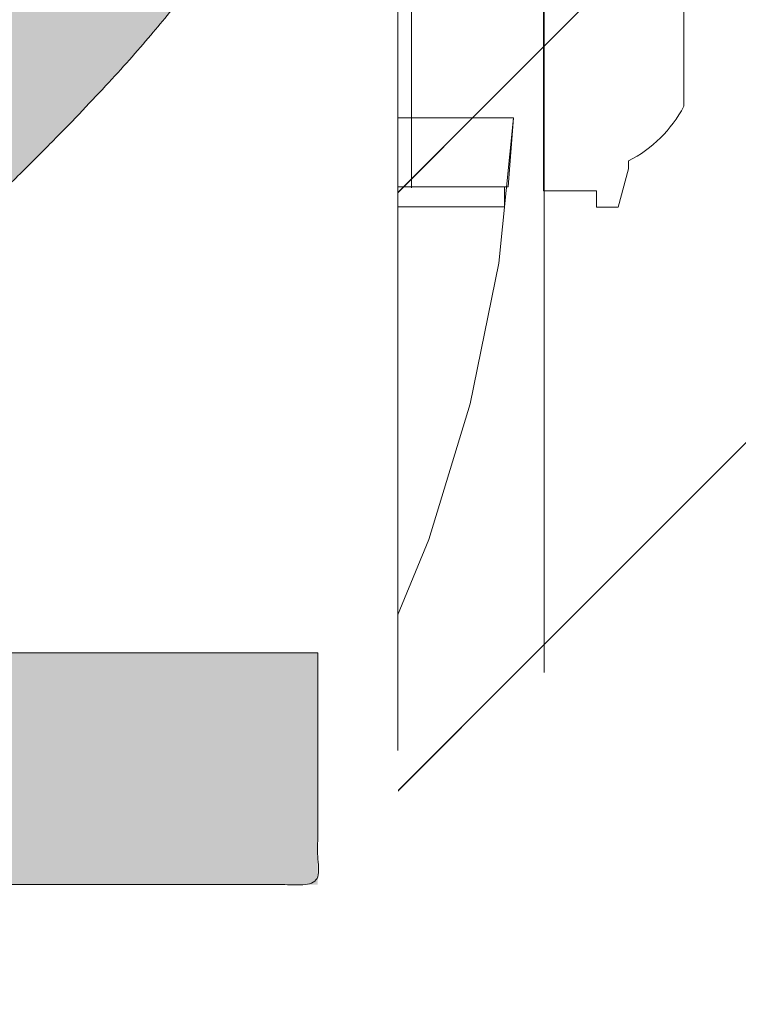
# Model space of a CAD drawing. Header units: inches. Extents: x -416 to -272, y -73 to 47.
# Tile 13 of 206: x -405.27 to -404.2, y -23.25 to -21.79. Entities that reach past the tile are written whole.
import ezdxf

# ---------------------------------------------------------------- set-up
doc = ezdxf.new("R2010")
doc.units = ezdxf.units.IN
doc.header["$LTSCALE"] = 32
doc.header["$MEASUREMENT"] = 0
doc.linetypes.add('Dash Style-1', pattern=[0.083328, 0.041656, -0.041672])
for name, color, linetype, lineweight in [('Black', 7, 'Continuous', 18), ('DashLine', 7, 'Continuous', 13), ('DashLineFill', 7, 'Dash Style-1', 13), ('Drawing', 7, 'Continuous', 18), ('Metal-DeskStructure', 7, 'Continuous', 13), ('None', 7, 'Continuous', 18), ('Plastic-BracketCover', 7, 'Continuous', 13), ('SolidLine', 7, 'Continuous', 15), ('Wood_1-H', 7, 'Continuous', 13)]:
    doc.layers.add(name, color=color, linetype=linetype, lineweight=lineweight)
pattern_1 = [(45, (0, 0), (-1.61301565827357, 1.935715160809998), []), (45, (-1.0608, 1.0608), (-0.4723460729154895, 0.4167612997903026), [])]

# ---------------------------------------------------------------- blocks, each defined once
blk = doc.blocks.new('Group-45')
at = {"layer": 'Plastic-BracketCover', "color": 7}
for points, knots in [([(1.38164285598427, 0.884128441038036), (1.463766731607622, 0.884128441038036), (1.549581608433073, 0.884128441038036), (1.553272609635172, 0.8804374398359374), (1.555118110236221, 0.8730554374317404), (1.55696180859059, 0.8619824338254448), (1.55696180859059, 0.8453729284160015), (1.555118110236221, 0.8342999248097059), (1.553272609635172, 0.8269179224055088), (1.549581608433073, 0.8232269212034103), (1.463766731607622, 0.8232269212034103), (1.38164285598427, 0.8232269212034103), (1.255227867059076, 0.7604808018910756), (1.128812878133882, 0.6977346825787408), (1.119585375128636, 0.6940436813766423), (1.112203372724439, 0.692198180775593), (1.106666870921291, 0.6958891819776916), (1.104821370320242, 0.7106531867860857), (1.104821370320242, 0.7327991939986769), (1.106666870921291, 0.7457176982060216), (1.10851237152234, 0.7530997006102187), (1.114048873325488, 0.7567907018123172), (1.117739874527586, 0.7586362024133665), (1.181408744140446, 0.789086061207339), (1.245077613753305, 0.8195359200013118), (1.263532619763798, 0.8287634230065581), (1.304133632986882, 0.8453729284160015), (1.324432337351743, 0.8546004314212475), (1.324432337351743, 0.8555231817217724), (1.324432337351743, 0.856445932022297), (1.28383402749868, 0.871209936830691), (1.246923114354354, 0.8896649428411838), (1.18233149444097, 0.9201148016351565), (1.117739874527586, 0.9505646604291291), (1.114048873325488, 0.9524101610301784), (1.10851237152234, 0.9561011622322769), (1.106666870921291, 0.963483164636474), (1.104821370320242, 0.9745561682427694), (1.104821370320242, 0.9967021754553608), (1.107589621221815, 1.016079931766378), (1.121430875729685, 1.013311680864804), (1.128812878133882, 1.009620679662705), (1.255227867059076, 0.9468745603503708), (1.38164285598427, 0.884128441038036)], [0, 0, 0, 0.05246714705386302, 0.05482524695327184, 0.05718334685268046, 0.05954144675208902, 0.06189954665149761, 0.06484717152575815, 0.06779479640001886, 0.07074242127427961, 0.07369004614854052, 0.1392739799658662, 0.1392739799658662, 0.251980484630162, 0.251980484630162, 0.259917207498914, 0.267853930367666, 0.2757906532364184, 0.2837273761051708, 0.2916640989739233, 0.2996008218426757, 0.307537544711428, 0.31547426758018, 0.31547426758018, 0.4512108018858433, 0.4512108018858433, 0.4908944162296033, 0.5305780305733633, 0.5305780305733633, 0.5322202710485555, 0.5322202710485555, 0.6091019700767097, 0.6091019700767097, 0.7421406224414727, 0.7421406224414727, 0.7498287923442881, 0.7575169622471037, 0.7652051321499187, 0.7728933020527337, 0.7836567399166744, 0.8051836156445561, 0.8159470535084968, 0.8159470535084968, 1, 1, 1]), ([(1.132503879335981, 0.670086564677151), (1.139885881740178, 0.670086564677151), (1.149113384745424, 0.6682410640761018), (1.154649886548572, 0.6645500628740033), (1.15834088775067, 0.6608590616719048), (1.15834088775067, 0.5759669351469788), (1.15834088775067, 0.4947658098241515), (1.23400551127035, 0.4947658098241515), (1.309670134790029, 0.4947658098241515), (1.309670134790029, 0.5722759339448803), (1.309670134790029, 0.6516315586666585), (1.313361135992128, 0.655322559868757), (1.318897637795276, 0.6590135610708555), (1.328123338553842, 0.6608590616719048), (1.341041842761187, 0.6608590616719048), (1.350269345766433, 0.6590135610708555), (1.355805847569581, 0.655322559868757), (1.359496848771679, 0.6516315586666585), (1.359496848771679, 0.5722759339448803), (1.359496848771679, 0.4947658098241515), (1.452693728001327, 0.4947658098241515), (1.547736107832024, 0.4947658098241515), (1.553272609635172, 0.4910766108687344), (1.555118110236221, 0.4836946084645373), (1.55696180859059, 0.4726216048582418), (1.55696180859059, 0.4560120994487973), (1.555118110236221, 0.4449390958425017), (1.553272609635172, 0.4375570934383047), (1.547736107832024, 0.4338660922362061), (1.338274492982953, 0.4338660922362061), (1.117739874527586, 0.4338660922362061), (1.106666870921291, 0.4486300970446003), (1.106666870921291, 0.5565900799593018), (1.106666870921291, 0.6608590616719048), (1.11035787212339, 0.6645500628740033), (1.115894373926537, 0.6682410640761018), (1.126967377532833, 0.670086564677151), (1.132503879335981, 0.670086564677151)], [0, 0, 0, 0.005581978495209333, 0.01116395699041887, 0.0167459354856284, 0.02232791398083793, 0.1451300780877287, 0.1451300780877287, 0.2595592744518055, 0.2595592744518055, 0.3767794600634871, 0.3795704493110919, 0.3823614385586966, 0.3851524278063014, 0.3879434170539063, 0.3900366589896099, 0.3921299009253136, 0.3942231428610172, 0.3963163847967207, 0.4842315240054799, 0.4842315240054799, 0.5899392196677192, 0.5920324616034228, 0.5941257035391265, 0.5962189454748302, 0.598312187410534, 0.5999867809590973, 0.6016613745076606, 0.6033359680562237, 0.6050105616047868, 0.7933998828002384, 0.80512203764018, 0.8168441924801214, 0.9765556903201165, 0.9824167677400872, 0.988277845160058, 0.994138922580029, 1, 1, 1]), ([(1.237695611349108, 0.3644410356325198), (1.272760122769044, 0.3644410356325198), (1.326277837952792, 0.3422950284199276), (1.363187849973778, 0.3016940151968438), (1.385333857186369, 0.2426397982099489), (1.385333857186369, 0.1752790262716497), (1.385333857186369, 0.1503647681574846), (1.465612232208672, 0.1503647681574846), (1.549581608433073, 0.1503647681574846), (1.553272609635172, 0.1466755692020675), (1.555118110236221, 0.1392935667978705), (1.55696180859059, 0.1282205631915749), (1.55696180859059, 0.1116110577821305), (1.555118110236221, 0.1005380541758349), (1.553272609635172, 0.09315605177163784), (1.549581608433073, 0.08946505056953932), (1.339197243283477, 0.08946505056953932), (1.119585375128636, 0.08946505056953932), (1.106666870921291, 0.1042290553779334), (1.106666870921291, 0.161438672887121), (1.106666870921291, 0.2241847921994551), (1.11035787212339, 0.2500218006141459), (1.117739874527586, 0.2869300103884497), (1.139885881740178, 0.3238400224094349), (1.171259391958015, 0.3515225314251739), (1.213704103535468, 0.3644410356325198), (1.237695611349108, 0.3644410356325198)], [0, 0, 0, 0.06626756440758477, 0.13253512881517, 0.1988026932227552, 0.2650702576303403, 0.3039664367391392, 0.3039664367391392, 0.4292971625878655, 0.4350595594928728, 0.4408219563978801, 0.4465843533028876, 0.4523467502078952, 0.456956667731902, 0.4615665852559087, 0.4661765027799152, 0.4707864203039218, 0.728938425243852, 0.745073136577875, 0.7612078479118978, 0.8451067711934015, 0.8709223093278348, 0.8967378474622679, 0.922553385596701, 0.948368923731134, 0.9741844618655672, 1, 1, 1]), ([(1.243232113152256, 0.3016940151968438), (1.215549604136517, 0.3016940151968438), (1.178641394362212, 0.2813935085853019), (1.162031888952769, 0.2518673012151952), (1.156495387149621, 0.2204937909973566), (1.156495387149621, 0.1771245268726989), (1.156495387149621, 0.1503647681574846), (1.24600036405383, 0.1503647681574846), (1.335505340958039, 0.1503647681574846), (1.335505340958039, 0.1771245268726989), (1.335505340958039, 0.2297212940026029), (1.322586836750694, 0.2666295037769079), (1.296751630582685, 0.2906210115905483), (1.263532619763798, 0.3016940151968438), (1.243232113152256, 0.3016940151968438)], [0, 0, 0, 0.05309765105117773, 0.1061953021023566, 0.1592929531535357, 0.2123906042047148, 0.29793681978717, 0.29793681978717, 0.5840684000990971, 0.5840684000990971, 0.6696146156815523, 0.7522109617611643, 0.8348073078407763, 0.917403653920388, 1, 1, 1]), ([(1.545890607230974, 0.02645157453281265), (1.549581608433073, 0.02645157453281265), (1.553272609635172, 0.02460607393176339), (1.555118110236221, 0.01722587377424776), (1.55696180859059, 0.004307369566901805), (1.55696180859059, -0.01414763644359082), (1.555118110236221, -0.02522064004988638), (1.553272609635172, -0.03260264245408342), (1.547736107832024, -0.03629364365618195), (1.542199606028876, -0.03813914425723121), (1.489603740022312, -0.05843965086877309), (1.437007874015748, -0.07874015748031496), (1.418552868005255, -0.08612215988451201), (1.389024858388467, -0.1008843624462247), (1.366878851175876, -0.1230303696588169), (1.355805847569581, -0.1525583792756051), (1.355805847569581, -0.1922366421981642), (1.355805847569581, -0.2116143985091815), (1.450848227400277, -0.2116143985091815), (1.549581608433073, -0.2116143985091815), (1.553272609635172, -0.2153035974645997), (1.555118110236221, -0.2226855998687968), (1.55696180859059, -0.2337586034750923), (1.55696180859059, -0.2503681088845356), (1.555118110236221, -0.2614411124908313), (1.553272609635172, -0.2688231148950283), (1.549581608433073, -0.2725141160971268), (1.338274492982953, -0.2725141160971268), (1.117739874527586, -0.2725141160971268), (1.106666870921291, -0.2577501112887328), (1.106666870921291, -0.202385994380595), (1.106666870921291, -0.137794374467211), (1.10851237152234, -0.1156483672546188), (1.11035787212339, -0.1064208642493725), (1.114048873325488, -0.08058565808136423), (1.13434937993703, -0.03998464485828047), (1.163877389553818, -0.01414763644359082), (1.202631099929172, 0.0006163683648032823), (1.246923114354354, 0.0006163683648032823), (1.28383312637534, -0.01230213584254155), (1.311515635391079, -0.03444814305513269), (1.329968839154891, -0.06766715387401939), (1.337350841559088, -0.08612215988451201), (1.342887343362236, -0.07504915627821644), (1.35765134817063, -0.05659415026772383), (1.377951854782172, -0.04183014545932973), (1.405634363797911, -0.0289116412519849), (1.422243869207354, -0.02152963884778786), (1.471148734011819, -0.001229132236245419), (1.520053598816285, 0.01907137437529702), (1.532972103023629, 0.02460607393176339), (1.544045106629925, 0.02645157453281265), (1.545890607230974, 0.02645157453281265)], [0, 0, 0, 0.004017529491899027, 0.008035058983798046, 0.01205258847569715, 0.01607011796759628, 0.02008764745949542, 0.02410517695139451, 0.02812270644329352, 0.03214023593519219, 0.03214023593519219, 0.07095094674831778, 0.07095094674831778, 0.08463415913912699, 0.09831737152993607, 0.1120005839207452, 0.1256837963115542, 0.138745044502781, 0.138745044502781, 0.202806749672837, 0.2052946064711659, 0.2077824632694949, 0.2102703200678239, 0.2127581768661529, 0.2147484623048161, 0.2167387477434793, 0.2187290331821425, 0.2207193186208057, 0.3326714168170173, 0.3396374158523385, 0.3466034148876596, 0.3918815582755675, 0.4075550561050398, 0.4232285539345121, 0.4232285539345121, 0.4666960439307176, 0.5101635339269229, 0.553631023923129, 0.5970985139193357, 0.640566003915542, 0.6840334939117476, 0.7275009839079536, 0.7709684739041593, 0.7709684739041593, 0.7980418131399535, 0.8251151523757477, 0.8521884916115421, 0.8792618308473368, 0.8792618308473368, 0.958132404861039, 0.958132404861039, 0.9790662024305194, 1, 1, 1]), ([(1.232159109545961, -0.06213065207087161), (1.204476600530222, -0.06213065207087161), (1.169413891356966, -0.08612215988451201), (1.160186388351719, -0.1138028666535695), (1.15834088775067, -0.1230303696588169), (1.156495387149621, -0.1451763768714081), (1.156495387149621, -0.1867001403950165), (1.156495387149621, -0.2116143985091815), (1.2321600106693, -0.2116143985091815), (1.30782463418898, -0.2116143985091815), (1.30782463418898, -0.183009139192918), (1.30782463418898, -0.130412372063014), (1.296751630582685, -0.09719336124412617), (1.274605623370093, -0.07320365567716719), (1.246923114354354, -0.06213065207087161), (1.232159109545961, -0.06213065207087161)], [0, 0, 0, 0.1425152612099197, 0.2850305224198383, 0.2850305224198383, 0.3309930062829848, 0.3769554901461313, 0.4458992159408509, 0.4458992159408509, 0.6552813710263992, 0.6552813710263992, 0.7344389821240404, 0.8008292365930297, 0.8672194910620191, 0.9336097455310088, 1, 1, 1]), ([(1.425934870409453, -0.3398696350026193), (1.448079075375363, -0.3398696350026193), (1.483143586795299, -0.3509408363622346), (1.512671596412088, -0.3693958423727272), (1.532972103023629, -0.3970783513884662), (1.555118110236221, -0.4469059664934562), (1.555118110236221, -0.5539431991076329), (1.555118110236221, -0.6203803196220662), (1.544045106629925, -0.6351443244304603), (1.330892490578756, -0.6351443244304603), (1.117739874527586, -0.6351443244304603), (1.106666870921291, -0.6203803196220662), (1.106666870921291, -0.5622479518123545), (1.106666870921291, -0.4708965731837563), (1.123276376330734, -0.4192243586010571), (1.150958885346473, -0.3860053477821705), (1.193405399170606, -0.3675503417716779), (1.235850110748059, -0.3675503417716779), (1.265378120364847, -0.374932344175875), (1.289369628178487, -0.3896963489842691), (1.309670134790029, -0.4136878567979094), (1.315206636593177, -0.4266063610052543), (1.318897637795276, -0.4081513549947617), (1.337350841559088, -0.3767778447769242), (1.365033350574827, -0.3527863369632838), (1.403788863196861, -0.3398696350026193), (1.425934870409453, -0.3398696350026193)], [0, 0, 0, 0.03145524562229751, 0.062910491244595, 0.09436573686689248, 0.1258209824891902, 0.188731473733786, 0.2661585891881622, 0.2758371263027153, 0.2855156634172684, 0.4355309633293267, 0.4452095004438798, 0.4548880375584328, 0.5214267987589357, 0.5746587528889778, 0.6278907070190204, 0.6811226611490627, 0.7343546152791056, 0.7627468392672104, 0.7911390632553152, 0.8195312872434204, 0.8479235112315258, 0.8479235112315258, 0.8859426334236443, 0.9239617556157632, 0.9619808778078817, 1, 1, 1]), ([(1.429625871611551, -0.4026148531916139), (1.409325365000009, -0.4026148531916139), (1.379797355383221, -0.4155333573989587), (1.359496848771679, -0.4395248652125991), (1.348423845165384, -0.4764330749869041), (1.348423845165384, -0.5401028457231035), (1.348423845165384, -0.5760901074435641), (1.426856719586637, -0.5760901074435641), (1.505289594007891, -0.5760901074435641), (1.505289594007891, -0.5327208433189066), (1.505289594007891, -0.4487514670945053), (1.477607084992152, -0.4155333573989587), (1.448079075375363, -0.4026148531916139), (1.429625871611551, -0.4026148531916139)], [0, 0, 0, 0.07915587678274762, 0.1583117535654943, 0.2374676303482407, 0.3166235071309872, 0.4195261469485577, 0.4195261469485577, 0.6437985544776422, 0.6437985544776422, 0.7678094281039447, 0.8839047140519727, 0.9419523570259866, 1, 1, 1]), ([(1.226622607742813, -0.4284518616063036), (1.210013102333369, -0.4284518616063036), (1.18417789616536, -0.4376793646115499), (1.165722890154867, -0.4579798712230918), (1.156495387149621, -0.4893515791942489), (1.156495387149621, -0.5447165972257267), (1.156495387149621, -0.5760901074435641), (1.228469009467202, -0.5760901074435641), (1.300442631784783, -0.5760901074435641), (1.300442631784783, -0.5419483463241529), (1.300442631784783, -0.4856605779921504), (1.289369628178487, -0.4561343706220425), (1.269069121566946, -0.4376793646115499), (1.241386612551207, -0.4284518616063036), (1.226622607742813, -0.4284518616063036)], [0, 0, 0, 0.07449877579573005, 0.1489975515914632, 0.223496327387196, 0.2979951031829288, 0.3954165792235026, 0.3954165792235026, 0.6189101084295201, 0.6189101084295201, 0.7249275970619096, 0.7936956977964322, 0.8624637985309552, 0.9312318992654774, 1, 1, 1]), ([(1.53112660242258, -0.7109774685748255), (1.538508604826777, -0.7109774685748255), (1.552349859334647, -0.7137457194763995), (1.555118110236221, -0.7220504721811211), (1.555118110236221, -0.841083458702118), (1.555118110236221, -0.9601164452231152), (1.553272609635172, -0.9638074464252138), (1.547736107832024, -0.9674984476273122), (1.538508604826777, -0.9693439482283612), (1.525590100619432, -0.9693439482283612), (1.516362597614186, -0.9674984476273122), (1.510826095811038, -0.965652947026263), (1.50713509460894, -0.9601164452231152), (1.50713509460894, -0.9112115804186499), (1.50713509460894, -0.864152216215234), (1.337351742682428, -0.864152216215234), (1.167568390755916, -0.864152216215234), (1.193404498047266, -0.9075205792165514), (1.219240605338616, -0.9508889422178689), (1.221086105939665, -0.9564254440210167), (1.222931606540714, -0.965652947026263), (1.219240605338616, -0.9693439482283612), (1.20816760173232, -0.9711894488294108), (1.195712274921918, -0.9711894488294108), (1.186023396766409, -0.9711894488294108), (1.180486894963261, -0.9693439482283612), (1.176795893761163, -0.965652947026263), (1.174950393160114, -0.9619619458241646), (1.141731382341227, -0.9102888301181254), (1.10851237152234, -0.8586157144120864), (1.106666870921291, -0.8567702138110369), (1.106666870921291, -0.8530792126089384), (1.104821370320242, -0.8475427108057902), (1.104821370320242, -0.8304718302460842), (1.104821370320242, -0.8124781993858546), (1.10851237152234, -0.8069416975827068), (1.112203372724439, -0.8050961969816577), (1.310591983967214, -0.8050961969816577), (1.50713509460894, -0.8050961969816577), (1.50713509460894, -0.7644960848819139), (1.50713509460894, -0.7202049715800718), (1.510826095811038, -0.7165139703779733), (1.516362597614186, -0.7128229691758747), (1.525590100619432, -0.7109774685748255), (1.53112660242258, -0.7109774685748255)], [0, 0, 0, 0.002610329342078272, 0.007830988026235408, 0.01044131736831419, 0.1761946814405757, 0.1788050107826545, 0.181415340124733, 0.1840256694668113, 0.1866359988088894, 0.1885937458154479, 0.1905514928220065, 0.192509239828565, 0.1944669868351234, 0.2443885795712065, 0.2443885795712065, 0.4244984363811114, 0.4244984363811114, 0.4780496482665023, 0.4780496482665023, 0.4842405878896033, 0.4904315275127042, 0.4966224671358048, 0.5028134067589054, 0.5070707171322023, 0.5109409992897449, 0.5148112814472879, 0.5186815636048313, 0.5186815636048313, 0.5762947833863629, 0.5762947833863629, 0.5787425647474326, 0.5811903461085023, 0.5836381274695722, 0.5902471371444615, 0.5931844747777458, 0.5961218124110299, 0.5990591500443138, 0.9118813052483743, 0.9118813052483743, 0.9765012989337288, 0.9823759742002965, 0.9882506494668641, 0.9941253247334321, 1, 1, 1])]:
    blk.add_open_spline(points, degree=2, knots=knots, dxfattribs=at)
blk = doc.blocks.new('1BRPFY-Leg_Plate (2D)')
at = {"layer": 'DashLineFill', "linetype": 'Continuous', "lineweight": 13}
h = blk.add_hatch(dxfattribs=at)
h.set_pattern_fill('Steel', color=253, style=0, pattern_type=2)
h.set_pattern_definition(pattern_1)
edge = h.paths.add_edge_path()
edge.add_arc((-1.704724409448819, 1.704724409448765), 0.1259842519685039, 90, 180, ccw=False)
edge.add_line((-1.704724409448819, 1.830708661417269), (1.704724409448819, 1.830708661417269))
edge.add_arc((1.704724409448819, 1.704724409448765), 0.1259842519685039, 0, 90, ccw=False)
edge.add_line((1.830708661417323, 1.704724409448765), (1.830708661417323, -1.704724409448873))
edge.add_arc((1.704724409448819, -1.704724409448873), 0.125984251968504, -89.99999999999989, 1.1368683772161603e-13, ccw=False)
edge.add_line((1.704724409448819, -1.830708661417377), (-1.704724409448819, -1.830708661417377))
edge.add_arc((-1.704724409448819, -1.704724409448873), 0.125984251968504, 180, 269.99999999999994, ccw=False)
edge.add_line((-1.830708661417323, -1.704724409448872), (-1.830708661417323, 1.704724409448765))
at = {"layer": 'DashLineFill', "flags": 128}
blk.add_lwpolyline([(-1.830708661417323, 1.704724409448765, -0.414213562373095), (-1.704724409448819, 1.830708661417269), (1.704724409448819, 1.830708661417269, -0.414213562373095), (1.830708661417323, 1.704724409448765), (1.830708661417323, -1.704724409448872, -0.414213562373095), (1.704724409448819, -1.830708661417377), (-1.704724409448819, -1.830708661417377, -0.414213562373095), (-1.830708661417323, -1.704724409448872)], format="xyb", close=True, dxfattribs=at)
at = {"layer": 'Plastic-BracketCover', "color": 7}
blk.add_blockref('Group-45', (0, 0), dxfattribs=at)
blk = doc.blocks.new('1BRPX8-Util_Bkt_Lg-F (2D)')
at = {"layer": 'DashLineFill', "linetype": 'Continuous', "lineweight": 13}
h = blk.add_hatch(dxfattribs=at)
h.set_pattern_fill('Steel', color=253, style=0, pattern_type=2)
h.set_pattern_definition(pattern_1)
edge = h.paths.add_edge_path()
edge.add_line((-4.468503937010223, 7.539370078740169), (-2.421259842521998, 7.539370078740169))
edge.add_line((-2.421259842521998, 7.539370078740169), (-2.421259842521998, 7.917322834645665))
edge.add_arc((-2.303149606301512, 7.91732283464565), 0.1181102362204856, 90.0000000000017, 179.9999999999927, ccw=False)
edge.add_line((-2.303149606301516, 8.035433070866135), (2.303149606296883, 8.035433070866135))
edge.add_arc((2.30314960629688, 7.917322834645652), 0.1181102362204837, 6.423306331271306e-12, 89.99999999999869, ccw=False)
edge.add_line((2.421259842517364, 7.917322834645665), (2.421259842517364, 7.539370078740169))
edge.add_line((2.421259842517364, 7.539370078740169), (4.46850393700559, 7.539370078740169))
edge.add_line((4.46850393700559, 7.539370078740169), (4.46850393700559, 7.405511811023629))
edge.add_line((4.46850393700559, 7.405511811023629), (3.129921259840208, 7.405511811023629))
edge.add_line((3.129921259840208, 7.405511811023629), (3.129921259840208, -2.011811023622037))
edge.add_line((3.129921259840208, -2.011811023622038), (4.46850393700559, -2.011811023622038))
edge.add_line((4.46850393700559, -2.011811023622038), (4.46850393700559, -2.145669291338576))
edge.add_line((4.46850393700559, -2.145669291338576), (2.421259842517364, -2.145669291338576))
edge.add_line((2.421259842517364, -2.145669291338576), (2.421259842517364, -2.523622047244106))
edge.add_arc((2.303149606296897, -2.523622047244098), 0.1181102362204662, 269.9999999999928, 359.9999999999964, ccw=False)
edge.add_line((2.303149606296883, -2.641732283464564), (-2.303149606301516, -2.641732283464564))
edge.add_arc((-2.303149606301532, -2.523622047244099), 0.1181102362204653, 180.0000000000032, 270.0000000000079, ccw=False)
edge.add_line((-2.421259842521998, -2.523622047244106), (-2.421259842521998, -2.145669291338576))
edge.add_line((-2.421259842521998, -2.145669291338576), (-4.468503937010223, -2.145669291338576))
edge.add_line((-4.468503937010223, -2.145669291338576), (-4.468503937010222, -2.011811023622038))
edge.add_line((-4.468503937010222, -2.011811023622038), (-3.129921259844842, -2.011811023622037))
edge.add_line((-3.129921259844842, -2.011811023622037), (-3.129921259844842, 7.405511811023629))
edge.add_line((-3.129921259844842, 7.405511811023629), (-4.468503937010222, 7.405511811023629))
edge.add_line((-4.468503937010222, 7.405511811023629), (-4.468503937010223, 7.539370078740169))
blk = doc.blocks.new('Slate-LegBrace (2D)')
at = {"layer": 'DashLineFill', "linetype": 'Continuous', "lineweight": 13}
h = blk.add_hatch(dxfattribs=at)
h.set_pattern_fill('Steel', color=253, style=0, pattern_type=2)
h.set_pattern_definition(pattern_1)
h.paths.add_polyline_path([(1.477721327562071, -0.2676096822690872), (1.477721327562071, -0.2375137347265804), (1.672015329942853, -0.2375137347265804), (1.672015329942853, -0.02575645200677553), (1.675765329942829, -0.02575645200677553), (1.675765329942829, 0.7034311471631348), (1.734820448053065, 0.762486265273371), (1.929210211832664, 0.762486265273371), (1.988265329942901, 0.7034311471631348), (1.988265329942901, -0.02575645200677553), (1.992015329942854, -0.02575645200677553), (1.992015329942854, -0.2375137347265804), (2.186309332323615, -0.2375137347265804), (2.186309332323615, -0.2676096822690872)])
h = blk.add_hatch(dxfattribs=at)
h.set_pattern_fill('Steel', color=253, style=0, pattern_type=2)
h.set_pattern_definition(pattern_1)
edge = h.paths.add_edge_path()
edge.add_line((-2.199587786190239, -0.1351515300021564), (-1.374775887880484, -0.1351515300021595))
edge.add_arc((3.774758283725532e-15, -0.01355418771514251), 1.380142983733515, 185.0545920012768, 354.9454079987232)
edge.add_line((1.374775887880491, -0.13515153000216), (2.199718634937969, -0.1351515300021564))
edge.add_arc((6.542437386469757e-05, -0.01705725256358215), 2.202821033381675, 183.0731271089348, 356.92687289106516, ccw=False)
h = blk.add_hatch(dxfattribs=at)
h.set_pattern_fill('Steel', color=253, style=0, pattern_type=2)
h.set_pattern_definition(pattern_1)
edge = h.paths.add_edge_path()
edge.add_line((2.191696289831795, -0.2375138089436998), (1.463739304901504, -0.2375137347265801))
edge.add_arc((-6.542437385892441e-05, -0.01704129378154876), 1.480314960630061, 188.5652811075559, 351.4347188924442, ccw=False)
edge.add_line((-1.463870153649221, -0.2375137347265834), (-2.191827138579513, -0.2375138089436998))
edge.add_line((-2.191827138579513, -0.2375138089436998), (-2.199718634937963, -0.1351515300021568))
edge.add_line((-2.199718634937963, -0.1351515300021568), (-1.374775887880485, -0.1351515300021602))
edge.add_arc((2.886579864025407e-15, -0.01355418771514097), 1.380142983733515, 185.0545920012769, 354.9454079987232)
edge.add_line((1.37477588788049, -0.1351515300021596), (2.199587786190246, -0.1351515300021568))
edge.add_line((2.199587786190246, -0.1351515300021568), (2.191696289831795, -0.2375138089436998))
h = blk.add_hatch(dxfattribs=at)
h.set_pattern_fill('Steel', color=253, style=0, pattern_type=2)
h.set_pattern_definition(pattern_1)
h.paths.add_polyline_path([(1.738774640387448, -0.9363963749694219), (1.747067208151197, -0.9368037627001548), (1.755279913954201, -0.9380220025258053), (1.763333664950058, -0.940039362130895), (1.771150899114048, -0.9428364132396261), (1.778656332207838, -0.9463862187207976), (1.785777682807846, -0.9506545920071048), (1.79244636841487, -0.9556004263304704), (1.798598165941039, -0.9611760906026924), (1.804173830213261, -0.9673278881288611), (1.809119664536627, -0.9739965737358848), (1.813388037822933, -0.9811179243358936), (1.816937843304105, -0.9886233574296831), (1.819734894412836, -0.9964405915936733), (1.821752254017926, -1.00449434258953), (1.822970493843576, -1.012707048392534), (1.823377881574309, -1.020999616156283), (1.822970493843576, -1.029292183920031), (1.821752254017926, -1.037504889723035), (1.819734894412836, -1.045558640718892), (1.816937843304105, -1.053375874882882), (1.813388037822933, -1.060881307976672), (1.809119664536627, -1.06800265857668), (1.804173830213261, -1.074671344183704), (1.798598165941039, -1.080823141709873), (1.79244636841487, -1.086398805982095), (1.785777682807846, -1.09134464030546), (1.778656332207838, -1.095613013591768), (1.771150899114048, -1.099162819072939), (1.763333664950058, -1.10195987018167), (1.755279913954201, -1.10397722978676), (1.747067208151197, -1.10519546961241), (1.738774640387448, -1.105602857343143), (1.7304820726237, -1.10519546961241), (1.722269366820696, -1.10397722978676), (1.714215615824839, -1.10195987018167), (1.706398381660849, -1.099162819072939), (1.698892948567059, -1.095613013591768), (1.691771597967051, -1.09134464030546), (1.685102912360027, -1.086398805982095), (1.678951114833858, -1.080823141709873), (1.673375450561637, -1.074671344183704), (1.668429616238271, -1.06800265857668), (1.664161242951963, -1.060881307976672), (1.660611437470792, -1.053375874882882), (1.657814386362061, -1.045558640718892), (1.655797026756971, -1.037504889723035), (1.654578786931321, -1.029292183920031), (1.654171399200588, -1.020999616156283), (1.654578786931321, -1.012707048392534), (1.655797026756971, -1.00449434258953), (1.657814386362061, -0.9964405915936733), (1.660611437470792, -0.9886233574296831), (1.664161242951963, -0.9811179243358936), (1.668429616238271, -0.9739965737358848), (1.673375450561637, -0.9673278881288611), (1.678951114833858, -0.9611760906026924), (1.685102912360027, -0.9556004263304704), (1.691771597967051, -0.9506545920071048), (1.698892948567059, -0.9463862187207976), (1.706398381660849, -0.9428364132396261), (1.714215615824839, -0.940039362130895), (1.722269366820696, -0.9380220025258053), (1.7304820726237, -0.9368037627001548)])
at = {"layer": 'DashLineFill', "flags": 128}
for points in [[(1.477721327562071, -0.2676096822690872), (1.477721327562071, -0.2375137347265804), (1.672015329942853, -0.2375137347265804), (1.672015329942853, -0.02575645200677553), (1.675765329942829, -0.02575645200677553), (1.675765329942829, 0.7034311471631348), (1.734820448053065, 0.762486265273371), (1.929210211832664, 0.762486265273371), (1.988265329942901, 0.7034311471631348), (1.988265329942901, -0.02575645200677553), (1.992015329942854, -0.02575645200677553), (1.992015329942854, -0.2375137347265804), (2.186309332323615, -0.2375137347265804), (2.186309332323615, -0.2676096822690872)], [(1.738774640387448, -0.9363963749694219), (1.747067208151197, -0.9368037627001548), (1.755279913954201, -0.9380220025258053), (1.763333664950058, -0.940039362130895), (1.771150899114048, -0.9428364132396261), (1.778656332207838, -0.9463862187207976), (1.785777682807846, -0.9506545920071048), (1.79244636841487, -0.9556004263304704), (1.798598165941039, -0.9611760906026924), (1.804173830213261, -0.9673278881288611), (1.809119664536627, -0.9739965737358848), (1.813388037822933, -0.9811179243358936), (1.816937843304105, -0.9886233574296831), (1.819734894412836, -0.9964405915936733), (1.821752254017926, -1.00449434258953), (1.822970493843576, -1.012707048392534), (1.823377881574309, -1.020999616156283), (1.822970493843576, -1.029292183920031), (1.821752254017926, -1.037504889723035), (1.819734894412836, -1.045558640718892), (1.816937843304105, -1.053375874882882), (1.813388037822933, -1.060881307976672), (1.809119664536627, -1.06800265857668), (1.804173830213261, -1.074671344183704), (1.798598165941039, -1.080823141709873), (1.79244636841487, -1.086398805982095), (1.785777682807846, -1.09134464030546), (1.778656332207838, -1.095613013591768), (1.771150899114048, -1.099162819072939), (1.763333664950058, -1.10195987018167), (1.755279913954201, -1.10397722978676), (1.747067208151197, -1.10519546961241), (1.738774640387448, -1.105602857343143), (1.7304820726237, -1.10519546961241), (1.722269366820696, -1.10397722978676), (1.714215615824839, -1.10195987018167), (1.706398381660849, -1.099162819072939), (1.698892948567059, -1.095613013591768), (1.691771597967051, -1.09134464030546), (1.685102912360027, -1.086398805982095), (1.678951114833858, -1.080823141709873), (1.673375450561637, -1.074671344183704), (1.668429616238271, -1.06800265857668), (1.664161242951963, -1.060881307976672), (1.660611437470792, -1.053375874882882), (1.657814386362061, -1.045558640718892), (1.655797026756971, -1.037504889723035), (1.654578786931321, -1.029292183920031), (1.654171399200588, -1.020999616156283), (1.654578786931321, -1.012707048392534), (1.655797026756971, -1.00449434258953), (1.657814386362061, -0.9964405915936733), (1.660611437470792, -0.9886233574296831), (1.664161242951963, -0.9811179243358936), (1.668429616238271, -0.9739965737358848), (1.673375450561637, -0.9673278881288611), (1.678951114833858, -0.9611760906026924), (1.685102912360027, -0.9556004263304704), (1.691771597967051, -0.9506545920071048), (1.698892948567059, -0.9463862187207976), (1.706398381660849, -0.9428364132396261), (1.714215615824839, -0.940039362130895), (1.722269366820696, -0.9380220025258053), (1.7304820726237, -0.9368037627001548)]]:
    blk.add_lwpolyline(points, close=True, dxfattribs=at)
for points in [[(2.191696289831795, -0.2375138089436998), (1.463739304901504, -0.2375137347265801, -0.860662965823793), (-1.463870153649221, -0.2375137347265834), (-2.191827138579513, -0.2375138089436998), (-2.199718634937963, -0.1351515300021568), (-1.374775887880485, -0.1351515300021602, 0.9154551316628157), (1.37477588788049, -0.1351515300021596), (2.199587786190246, -0.1351515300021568)], [(-2.199587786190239, -0.1351515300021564), (-1.374775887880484, -0.1351515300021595, 0.9154551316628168), (1.374775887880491, -0.13515153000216), (2.199718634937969, -0.1351515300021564, -0.9477524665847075)]]:
    blk.add_lwpolyline(points, format="xyb", close=True, dxfattribs=at)
blk = doc.blocks.new('TLLegSleeve (2D)')
at = {"layer": 'DashLineFill', "linetype": 'Continuous', "lineweight": 13}
h = blk.add_hatch(dxfattribs=at)
h.set_pattern_fill('Steel', color=253, style=0, pattern_type=2)
h.set_pattern_definition(pattern_1)
edge = h.paths.add_edge_path()
edge.add_line((1.08267716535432, 1.402343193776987), (1.08267716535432, 2.913385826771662))
edge.add_arc((-1.707523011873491e-13, 2.913385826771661), 1.08267716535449, 4.479377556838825e-14, 180)
edge.add_line((-1.082677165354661, 2.913385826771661), (-1.08267716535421, 1.402343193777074))
edge.add_arc((-1.332267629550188e-15, 2.886579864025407e-15), 1.771653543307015, 127.6698869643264, 412.330113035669)
edge.add_line((1.08267716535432, 1.402343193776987), (1.08267716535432, 1.402343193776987))
edge = h.paths.add_edge_path()
edge.add_arc((1.665334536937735e-15, 2.91338582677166), 0.7480314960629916, 0, 180, ccw=False)
edge.add_arc((1.665334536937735e-15, 2.91338582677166), 0.7480314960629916, 180, 360, ccw=False)
edge = h.paths.add_edge_path()
edge.add_arc((-1.723066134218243e-13, 9.149983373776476e-17), 1.437007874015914, 0, 180, ccw=False)
edge.add_arc((-1.723066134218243e-13, 5.70119602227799e-16), 1.437007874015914, 180, 360, ccw=False)
at = {"layer": 'DashLine', "color": 8, "flags": 128}
blk.add_lwpolyline([(0.6327836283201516, 1.527674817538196), (0.7794749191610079, 1.458295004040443), (0.9186594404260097, 1.374871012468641), (1.048996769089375, 1.278206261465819), (1.169231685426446, 1.169231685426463), (1.278206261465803, 1.048996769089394), (1.374871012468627, 0.9186594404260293), (1.458295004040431, 0.7794749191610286), (1.527674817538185, 0.6327836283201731), (1.582342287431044, 0.4799982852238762), (1.621770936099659, 0.3225902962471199), (1.64558104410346, 0.1620755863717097), (1.653543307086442, 1.118599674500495e-14), (1.645581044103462, -0.1620755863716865), (1.621770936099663, -0.3225902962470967), (1.582342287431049, -0.4799982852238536), (1.527674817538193, -0.6327836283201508), (1.45829500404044, -0.7794749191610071), (1.374871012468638, -0.9186594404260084), (1.278206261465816, -1.048996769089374), (1.169231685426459, -1.169231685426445), (1.048996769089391, -1.278206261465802), (0.918659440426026, -1.374871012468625), (0.7794749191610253, -1.458295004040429)], dxfattribs=at)
at = {"layer": 'DashLineFill', "flags": 128}
blk.add_lwpolyline([(1.08267716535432, 1.402343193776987), (1.08267716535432, 2.913385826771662, 0.9999999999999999), (-1.082677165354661, 2.913385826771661), (-1.08267716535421, 1.402343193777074, 2.931618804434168), (1.08267716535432, 1.402343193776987)], format="xyb", close=True, dxfattribs=at)
blk = doc.blocks.new('Group-84')
at = {"layer": 'SolidLine', "flags": 128}
blk.add_lwpolyline([(7.34251968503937, -8.30708661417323, -0.414213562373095), (9.05511811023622, -6.594488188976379, -0.414213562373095), (10.76771653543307, -8.30708661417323, -0.414213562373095), (9.05511811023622, -10.01968503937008, -0.414213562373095)], format="xyb", close=True, dxfattribs=at)
at = {"layer": 'Wood_1-H', "color": 7}
for name in ['1BRPX8-Util_Bkt_Lg-F (2D)', 'TLLegSleeve (2D)', 'Slate-LegBrace (2D)', '1BRPFY-Leg_Plate (2D)']:
    blk.add_blockref(name, (9.05511811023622, -8.30708661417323), dxfattribs=at)
blk = doc.blocks.new('Group-50')
at = {"layer": 'DashLineFill', "linetype": 'Continuous', "lineweight": 13}
h = blk.add_hatch(dxfattribs=at)
h.set_pattern_fill('Steel', color=253, style=0, pattern_type=2)
h.set_pattern_definition(pattern_1)
h.paths.add_polyline_path([(-2.066929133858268, 1.397637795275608), (2.066929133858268, 1.397637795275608), (2.066929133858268, 0.1377952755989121), (2.106299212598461, 0.1377952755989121), (2.106299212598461, -0.1377952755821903), (2.066929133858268, -0.1377952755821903), (2.066929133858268, -5.275590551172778), (2.106299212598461, -5.275590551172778), (2.106299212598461, -5.55118110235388), (2.066929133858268, -5.55118110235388), (2.066929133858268, -5.82677165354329), (-2.066929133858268, -5.82677165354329), (-2.066929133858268, -5.55118110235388), (-2.106299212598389, -5.55118110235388), (-2.106299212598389, -5.275590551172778), (-2.066929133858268, -5.275590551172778), (-2.066929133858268, -0.1377952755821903), (-2.106299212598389, -0.1377952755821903), (-2.106299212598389, 0.1377952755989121), (-2.066929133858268, 0.1377952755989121)])
at = {"layer": 'DashLineFill', "flags": 128}
blk.add_lwpolyline([(-2.066929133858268, 1.397637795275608), (2.066929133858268, 1.397637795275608), (2.066929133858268, 0.1377952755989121), (2.106299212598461, 0.1377952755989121), (2.106299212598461, -0.1377952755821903), (2.066929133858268, -0.1377952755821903), (2.066929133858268, -5.275590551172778), (2.106299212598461, -5.275590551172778), (2.106299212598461, -5.55118110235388), (2.066929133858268, -5.55118110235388), (2.066929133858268, -5.82677165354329), (-2.066929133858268, -5.82677165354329), (-2.066929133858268, -5.55118110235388), (-2.106299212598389, -5.55118110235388), (-2.106299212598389, -5.275590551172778), (-2.066929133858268, -5.275590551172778), (-2.066929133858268, -0.1377952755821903), (-2.106299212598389, -0.1377952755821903), (-2.106299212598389, 0.1377952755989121), (-2.066929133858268, 0.1377952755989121)], close=True, dxfattribs=at)
blk = doc.blocks.new('TL14_upper_leg (2D)')
at = {"layer": 'SolidLine', "flags": 128}
blk.add_lwpolyline([(2.322834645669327, 0.2436987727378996), (2.401574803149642, 0.2436987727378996), (2.401574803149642, 0.2677219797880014), (2.434055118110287, 0.2677219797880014), (2.4493110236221, 0.2107861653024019), (2.4493110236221, 0.1992105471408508, -0.1579749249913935), (2.531479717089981, 0.1180761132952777), (2.531479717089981, -0.1180652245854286, -0.1560270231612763), (2.4493110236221, -0.1991401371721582), (2.4493110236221, -0.2107752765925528), (2.434055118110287, -0.2677110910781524), (2.401574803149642, -0.2677110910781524), (2.401574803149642, -0.2436878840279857), (2.322834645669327, -0.2436878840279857)], format="xyb", close=True, dxfattribs=at)
at = {"layer": 'DashLine', "color": 7}
blk.add_blockref('Group-50', (0, 0), dxfattribs=at)
blk = doc.blocks.new('1BRPT9-Bracket (2D)')
at = {"layer": 'DashLineFill', "linetype": 'Continuous', "lineweight": 13}
h = blk.add_hatch(dxfattribs=at)
h.set_pattern_fill('Steel', color=253, style=0, pattern_type=2)
h.set_pattern_definition(pattern_1)
edge = h.paths.add_edge_path()
edge.add_line((-2.32206875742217, -8.74015748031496), (-2.32206875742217, 8.740157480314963))
edge.add_line((-2.32206875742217, 8.740157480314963), (1.677931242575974, 8.740157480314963))
edge.add_arc((1.677931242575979, 8.488188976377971), 0.2519685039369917, -3.979039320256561e-12, 90.0000000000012, ccw=False)
edge.add_line((1.929899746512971, 8.488188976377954), (1.929899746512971, 7.480314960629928))
edge.add_line((1.929899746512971, 7.480314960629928), (2.323600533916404, 7.461135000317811))
edge.add_line((2.323600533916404, 7.461135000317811), (2.323600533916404, -7.480314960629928))
edge.add_line((2.323600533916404, -7.480314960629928), (1.929899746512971, -7.480314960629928))
edge.add_line((1.929899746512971, -7.480314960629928), (1.929899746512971, -8.488188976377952))
edge.add_arc((1.677931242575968, -8.488188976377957), 0.2519685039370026, -90.00000000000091, 1.0800249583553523e-12, ccw=False)
edge.add_line((1.677931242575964, -8.74015748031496), (-2.32206875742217, -8.74015748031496))
at = {"layer": 'DashLineFill'}
blk.add_line((2.126750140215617, 7.461135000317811), (2.126750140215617, -7.480314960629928), dxfattribs=at)
at = {"layer": 'DashLineFill', "flags": 128}
blk.add_lwpolyline([(-2.32206875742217, -8.74015748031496), (-2.32206875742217, 8.740157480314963), (1.677931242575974, 8.740157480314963, -0.4142135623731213), (1.929899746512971, 8.488188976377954), (1.929899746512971, 7.480314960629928), (2.323600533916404, 7.461135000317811), (2.323600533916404, -7.480314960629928), (1.929899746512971, -7.480314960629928), (1.929899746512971, -8.488188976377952, -0.4142135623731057), (1.677931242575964, -8.74015748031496)], format="xyb", close=True, dxfattribs=at)
blk = doc.blocks.new('Group-72')
at = {"layer": 'Metal-DeskStructure', "linetype": 'Continuous', "lineweight": 0, "true_color": 0xff0000}
blk.add_hatch(color=1, dxfattribs=at).paths.add_polyline_path([(1.987219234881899, -0.9301181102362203), (1.987219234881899, -1.274606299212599), (0.4025735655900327, -1.274606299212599), (0.4023214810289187, -1.244883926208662), (0.4031795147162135, -1.21546436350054), (0.4051476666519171, -1.186347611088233), (0.4082259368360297, -1.15753366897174), (0.4124143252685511, -1.129022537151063), (0.4177128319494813, -1.1008142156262), (0.4241214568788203, -1.072908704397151), (0.4316402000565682, -1.045306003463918), (0.4455088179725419, -1.000302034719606), (0.4612781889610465, -0.9557186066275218), (0.4789483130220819, -0.9115557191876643), (0.4985191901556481, -0.8678133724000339), (0.5199908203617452, -0.8244915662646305), (0.543363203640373, -0.7815903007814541), (0.5686363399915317, -0.7391095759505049), (0.5958102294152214, -0.6970493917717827), (0.6262305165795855, -0.6545855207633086), (0.6612428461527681, -0.6108937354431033), (0.7008472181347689, -0.5659740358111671), (0.7450436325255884, -0.5198264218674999), (0.793832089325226, -0.4724508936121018), (0.847212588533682, -0.4238474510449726), (0.9051851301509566, -0.3740160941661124), (0.9677497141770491, -0.3229568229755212), (1.064241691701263, -0.2345473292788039), (1.152407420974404, -0.1517895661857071), (1.232246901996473, -0.07468353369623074), (1.303760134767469, -0.003229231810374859), (1.366947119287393, 0.06257333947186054), (1.421807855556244, 0.1227241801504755), (1.468342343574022, 0.1772232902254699), (1.506550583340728, 0.2260706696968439), (1.538467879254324, 0.2720417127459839), (1.566129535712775, 0.3179118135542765), (1.589535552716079, 0.3636809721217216), (1.608685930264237, 0.4093491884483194), (1.623580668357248, 0.4549164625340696), (1.634219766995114, 0.5003827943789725), (1.640603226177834, 0.5457481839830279), (1.642731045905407, 0.5910126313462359), (1.640973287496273, 0.6332243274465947), (1.635700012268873, 0.6737371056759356), (1.626911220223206, 0.7125509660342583), (1.614606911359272, 0.7496659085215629), (1.598787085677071, 0.7850819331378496), (1.579451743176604, 0.8187990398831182), (1.556600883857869, 0.8508172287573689), (1.530234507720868, 0.8811364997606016), (1.501059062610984, 0.9087644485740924), (1.469780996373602, 0.9327086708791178), (1.436400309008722, 0.9529691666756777), (1.400917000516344, 0.9695459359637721), (1.363331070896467, 0.9824389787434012), (1.323642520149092, 0.991648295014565), (1.281851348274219, 0.9971738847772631), (1.237957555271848, 0.9990157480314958), (1.191254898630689, 0.9970140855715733), (1.146957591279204, 0.9910090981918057), (1.105065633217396, 0.981000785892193), (1.065579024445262, 0.9669891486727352), (1.028497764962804, 0.9489741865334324), (0.993821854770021, 0.9269558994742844), (0.9615512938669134, 0.9009342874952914), (0.9316860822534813, 0.8709093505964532), (0.9047981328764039, 0.837352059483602), (0.8814593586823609, 0.8007333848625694), (0.8616697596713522, 0.7610533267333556), (0.8454293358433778, 0.7183118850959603), (0.8327380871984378, 0.6725090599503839), (0.8235960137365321, 0.6236448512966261), (0.8180031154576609, 0.571719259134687), (0.8159593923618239, 0.5167322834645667), (0.4714712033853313, 0.5856299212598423), (0.4819337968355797, 0.6671096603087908), (0.4977117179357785, 0.7436104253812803), (0.5188049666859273, 0.8151322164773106), (0.5452135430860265, 0.8816750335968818), (0.5769374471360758, 0.943238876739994), (0.6139766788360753, 0.9998237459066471), (0.656331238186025, 1.051429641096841), (0.7040011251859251, 1.098056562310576), (0.7564817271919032, 1.139435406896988), (0.8132684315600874, 1.175297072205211), (0.874361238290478, 1.205641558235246), (0.9397601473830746, 1.230468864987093), (1.009465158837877, 1.249778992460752), (1.083476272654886, 1.263571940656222), (1.161793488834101, 1.271847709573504), (1.244416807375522, 1.274606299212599), (1.328024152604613, 1.271486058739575), (1.407140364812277, 1.262125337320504), (1.481765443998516, 1.246524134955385), (1.551899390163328, 1.22468245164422), (1.617542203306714, 1.196600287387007), (1.678693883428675, 1.162277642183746), (1.735354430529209, 1.121714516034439), (1.787523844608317, 1.074910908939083), (1.834327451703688, 1.023481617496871), (1.874890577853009, 0.9690414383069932), (1.909213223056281, 0.9115903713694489), (1.937295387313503, 0.8511284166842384), (1.959137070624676, 0.7876555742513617), (1.9747382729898, 0.7211718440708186), (1.984098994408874, 0.6516772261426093), (1.987219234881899, 0.5791717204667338), (1.986294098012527, 0.5418296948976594), (1.983518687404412, 0.5046222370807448), (1.978893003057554, 0.4675493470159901), (1.972417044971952, 0.4306110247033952), (1.964090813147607, 0.3938072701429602), (1.953914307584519, 0.357138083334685), (1.941887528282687, 0.3206034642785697), (1.928010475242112, 0.2842034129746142), (1.911980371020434, 0.2476351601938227), (1.893494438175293, 0.2105959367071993), (1.87255267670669, 0.173085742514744), (1.849155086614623, 0.1351045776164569), (1.823301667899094, 0.09665244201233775), (1.794992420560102, 0.05772933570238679), (1.764227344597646, 0.0183352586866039), (1.731006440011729, -0.02152978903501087), (1.694017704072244, -0.06341332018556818), (1.651949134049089, -0.1088628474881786), (1.604800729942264, -0.1578783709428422), (1.552572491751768, -0.210459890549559), (1.495264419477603, -0.2666074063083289), (1.432876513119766, -0.3263209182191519), (1.365408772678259, -0.3896004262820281), (1.292861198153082, -0.4564459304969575), (1.229909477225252, -0.5112058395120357), (1.173467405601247, -0.5613736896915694), (1.123534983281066, -0.6069494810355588), (1.080112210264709, -0.6479332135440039), (1.043199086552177, -0.6843248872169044), (1.012795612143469, -0.7161245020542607), (0.9889017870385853, -0.7433320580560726), (0.9715176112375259, -0.76594755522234), (0.9576994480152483, -0.7862922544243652), (0.9445036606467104, -0.8066874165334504), (0.9319302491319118, -0.8271330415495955), (0.9199792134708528, -0.8476291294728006), (0.9086505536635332, -0.8681756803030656), (0.8979442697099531, -0.8887726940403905), (0.8878603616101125, -0.9094201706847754), (0.8783988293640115, -0.9301181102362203)])
at = {"layer": 'Metal-DeskStructure', "color": 7}
blk.add_open_spline([(1.987219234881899, -0.9301181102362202), (1.987219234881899, -1.102362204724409), (1.987219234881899, -1.274606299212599), (1.194896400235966, -1.274606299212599), (0.4025735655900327, -1.274606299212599), (0.399344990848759, -1.155111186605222), (0.4316402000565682, -1.045306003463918), (0.4833131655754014, -0.8644490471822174), (0.7083072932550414, -0.529649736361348), (0.9677497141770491, -0.3229568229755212), (1.370370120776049, 0.04198461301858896), (1.642731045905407, 0.4101567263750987), (1.642731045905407, 0.7632572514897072), (1.417737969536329, 0.9990157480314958), (1.04633623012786, 0.9990157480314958), (0.8170359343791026, 0.7428029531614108), (0.8159593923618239, 0.5167322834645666), (0.6437152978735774, 0.5511811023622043), (0.4714712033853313, 0.5856299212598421), (0.502690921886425, 0.9215068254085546), (0.9053113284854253, 1.274606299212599), (1.587828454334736, 1.274606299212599), (1.987219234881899, 0.8752155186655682), (1.987219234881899, 0.4295344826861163), (1.868801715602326, 0.138872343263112), (1.593211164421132, -0.1819319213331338), (1.292861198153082, -0.4564459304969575), (1.028035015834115, -0.6846696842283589), (0.915000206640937, -0.8472254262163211), (0.8783988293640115, -0.9301181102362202), (1.432809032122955, -0.9301181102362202), (1.987219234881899, -0.9301181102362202)], degree=2, knots=[0, 0, 0, 0.0212862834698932, 0.0212862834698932, 0.1192031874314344, 0.1192031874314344, 0.1339760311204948, 0.1339760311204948, 0.1582533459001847, 0.1825306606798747, 0.1825306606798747, 0.2223012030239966, 0.2620717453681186, 0.2999486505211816, 0.3378255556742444, 0.3781971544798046, 0.4185687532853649, 0.4185687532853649, 0.4499368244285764, 0.4499368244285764, 0.5101754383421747, 0.5704140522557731, 0.6314176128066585, 0.692421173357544, 0.7232558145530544, 0.7540904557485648, 0.7849250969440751, 0.7849250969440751, 0.8114174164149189, 0.8379097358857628, 0.8379097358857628, 1, 1, 1], dxfattribs=at)
blk = doc.blocks.new('SlateLegLocator-R2')
at = {"color": 255, "linetype": 'Dash Style-1', "lineweight": 5}
blk.add_wipeout([(-2.106299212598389, 1.3779527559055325), (2.10629921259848, 1.3779527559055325), (2.10629921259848, -5.807086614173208), (-2.106299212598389, -5.807086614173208)], dxfattribs=at).dxf.layer = 'Black'
at = {"layer": 'Black', "linetype": 'Dash Style-1', "lineweight": 5, "flags": 128}
blk.add_lwpolyline([(-2.106299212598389, 1.377952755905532), (2.106299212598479, 1.377952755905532), (2.106299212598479, -5.807086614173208), (-2.106299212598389, -5.807086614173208)], close=True, dxfattribs=at)
at = {"layer": 'Metal-DeskStructure', "color": 7}
blk.add_blockref('Group-72', (0, 0), dxfattribs=at)
blk = doc.blocks.new('Group-85')
at = {"layer": 'None', "color": 7}
for name, p in [('1BRPT9-Bracket (2D)', (8.976377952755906, -12.00787401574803)), ('1BRPFY-Leg_Plate (2D)', (8.976377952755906, -8.30708661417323)), ('TL14_upper_leg (2D)', (8.976377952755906, -8.30708661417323))]:
    blk.add_blockref(name, p, dxfattribs=at)
blk.add_blockref('SlateLegLocator-R2', (8.976377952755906, -8.30708661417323), dxfattribs=at)
blk = doc.blocks.new('Group-86')
at = {"layer": 'None'}
blk.add_blockref('Group-84', (0, 0), dxfattribs=at)
blk.add_blockref('Group-85', (0, 0), dxfattribs=at)
blk = doc.blocks.new('SL Credenza Desk (2D)-1')
at = {"layer": 'None'}
blk.add_blockref('Group-86', (0, 0), dxfattribs=at)
at = {"layer": 'Drawing', "color": 0, "flags": 1}
for tag in ['Tag', 'Catalog', 'Option1', 'Option2', 'Option3', 'Option4', 'Option5', 'Option6', 'Option7', 'Option8', 'Option9', 'Option10', 'Option11', 'Option12', 'Custom', 'FinishGroup', 'Discount', 'Item2', 'Item3', 'Item6', 'Item9', 'Item10', 'Item12', 'Item13', 'Item16', 'Item19', 'Item20', 'Item21', 'Item22', 'Item23', 'Item24', 'Item25', 'Item8', 'Item18', 'Item1', 'Item4', 'Item5', 'Item7', 'Item11', 'Item14', 'Item15', 'Item17']:
    blk.add_attdef(tag, (-56.28870742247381, -28.99901361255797), '', height=0.007086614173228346, dxfattribs=at)
blk = doc.blocks.new('Group-87')
at = {"layer": 'Drawing'}
blk.add_blockref('SL Credenza Desk (2D)-1', (-56.32807750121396, 1.485347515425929), dxfattribs=at)
at = {"layer": 'Drawing', "color": 0, "flags": 1}
for tag in ['Tag', 'Catalog', 'Option1', 'Option2', 'Option3', 'Option4', 'Option5', 'Option6', 'Option7', 'Option8', 'Option9', 'Option10', 'Option11', 'Option12', 'Custom', 'FinishGroup', 'Discount', 'Item2', 'Item3', 'Item6', 'Item9', 'Item10', 'Item12', 'Item13', 'Item16', 'Item19', 'Item20', 'Item21', 'Item22', 'Item23', 'Item24', 'Item25', 'Item8', 'Item18', 'Item1', 'Item4', 'Item5', 'Item7', 'Item11', 'Item14', 'Item15', 'Item17']:
    blk.add_attdef(tag, (-56.28870742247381, -28.99901361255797), '', height=0.007086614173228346, dxfattribs=at)

msp = doc.modelspace()

# ---------------------------------------------------------------- block references
at = {"layer": 'Drawing', "color": 7}
msp.add_blockref('Group-87', (-359.4593240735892, -14.97747349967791), dxfattribs=at)

doc.saveas('drawing.dxf')
